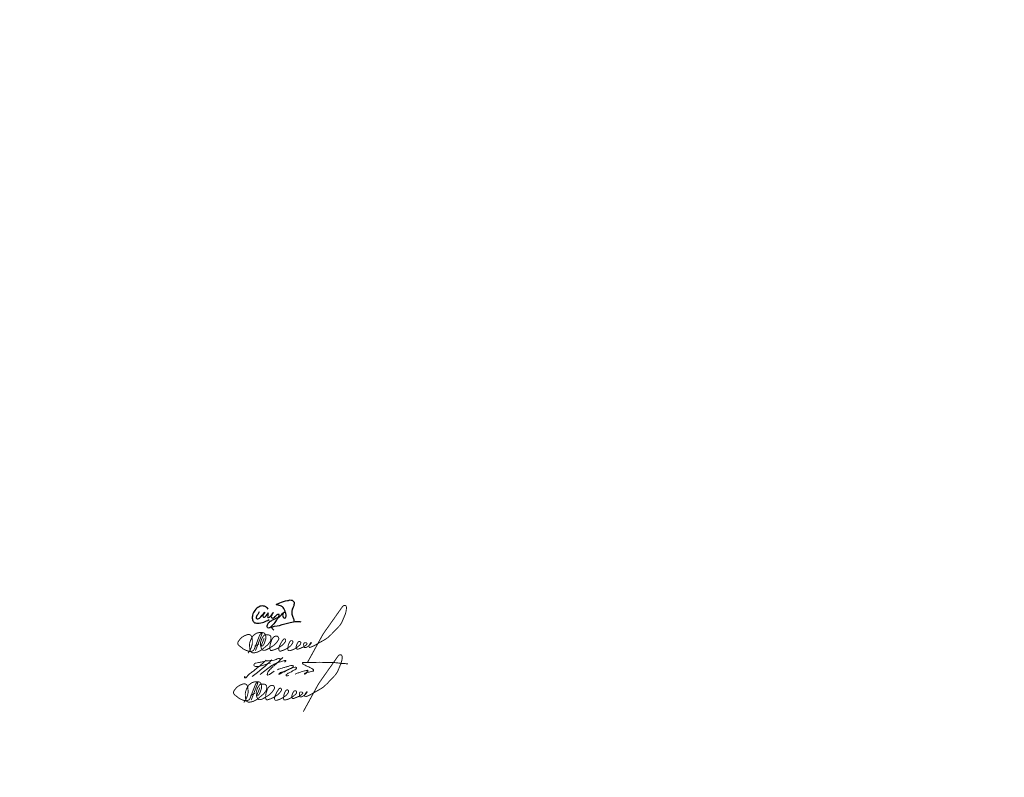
# Model space of a CAD drawing. Header units: millimetres. Extents: x 0 to 630, y 0 to 297.
# Tile 14 of 15: x 437 to 630, y 0 to 148. Entities that reach past the tile are written whole.
import ezdxf

# ---------------------------------------------------------------- set-up
doc = ezdxf.new("R2010")
doc.units = ezdxf.units.MM
doc.linetypes.add('K5LT32770', pattern=[0])
doc.linetypes.add('K5LT_THIN', pattern=[0])
doc.layers.add('Системный слой', color=7, linetype='Continuous')

# ---------------------------------------------------------------- blocks, each defined once
blk = doc.blocks.new('U4')
at = {"layer": 'Системный слой', "color": 7, "linetype": 'K5LT32770', "lineweight": 30}
for points, knots in [([(483.91, 32.44), (483.83, 32.26), (483.73, 32.09), (483.63, 31.92), (483.54, 31.79), (483.39, 31.68), (483.35, 31.54), (483.32, 31.44), (483.3, 31.3), (483.34, 31.21), (483.37, 31.15), (483.43, 31.07), (483.49, 31.05), (483.59, 31), (483.74, 31.07), (483.85, 31.11), (484, 31.18), (484.1, 31.35), (484.22, 31.48), (484.5, 31.76), (485.09, 32.48), (485, 32.35), (484.97, 32.3), (484.75, 32.1), (484.69, 31.94), (484.64, 31.82), (484.56, 31.67), (484.6, 31.56), (484.63, 31.5), (484.7, 31.42), (484.76, 31.39), (484.85, 31.36), (484.98, 31.43), (485.08, 31.48), (485.36, 31.6), (485.63, 32.32), (485.67, 32.22), (485.69, 32.16), (485.58, 31.84), (485.57, 31.65), (485.57, 31.54), (485.53, 31.37), (485.59, 31.32), (485.65, 31.28), (485.82, 31.32), (485.91, 31.37), (485.98, 31.41), (486.03, 31.49), (486.09, 31.55), (486.33, 31.78), (486.74, 32.38), (486.73, 32.33), (486.73, 32.3), (486.37, 31.92), (486.32, 31.67), (486.3, 31.56), (486.25, 31.41), (486.3, 31.32), (486.34, 31.26), (486.44, 31.2), (486.5, 31.19), (486.63, 31.16), (486.77, 31.32), (486.89, 31.4), (487.04, 31.51), (487.17, 31.66), (487.31, 31.78), (487.39, 31.84), (487.46, 31.92), (487.55, 31.97), (487.59, 31.99), (487.65, 32.03), (487.69, 32.03), (487.75, 32.02), (487.77, 31.85), (487.77, 31.76), (487.79, 31.58), (487.63, 31.41), (487.54, 31.24), (487.42, 31), (487.26, 30.78), (487.11, 30.56), (486.89, 30.25), (486.69, 29.92), (486.41, 29.67), (486.24, 29.52), (486.08, 29.3), (485.87, 29.27), (485.78, 29.25), (485.65, 29.23), (485.58, 29.28), (485.52, 29.32), (485.49, 29.42), (485.47, 29.5), (485.45, 29.62), (485.48, 29.77), (485.52, 29.89), (485.59, 30.1), (485.75, 30.28), (485.91, 30.43), (486.05, 30.56), (486.22, 30.66), (486.39, 30.76), (486.59, 30.88), (486.8, 30.98), (487.01, 31.08), (487.12, 31.14), (487.23, 31.2), (487.34, 31.25), (487.49, 31.31), (487.68, 31.31), (487.81, 31.4), (487.92, 31.47), (488, 31.59), (488.1, 31.68), (488.33, 31.9), (488.51, 32.22), (488.8, 32.34), (488.84, 32.36), (488.92, 32.39), (488.93, 32.39), (488.94, 32.39), (488.82, 32.32), (488.77, 32.28), (488.72, 32.23), (488.65, 32.19), (488.61, 32.13), (488.54, 32.04), (488.52, 31.9), (488.51, 31.79), (488.51, 31.66), (488.54, 31.53), (488.6, 31.42), (488.64, 31.35), (488.68, 31.26), (488.74, 31.23), (488.82, 31.19), (488.98, 31.23), (489.05, 31.29), (489.13, 31.35), (489.16, 31.49), (489.18, 31.6), (489.21, 31.77), (489.14, 31.95), (489.11, 32.11), (489.08, 32.26), (489.05, 32.41), (488.99, 32.56), (488.93, 32.73), (488.83, 32.89), (488.73, 33.06), (488.66, 33.18), (488.6, 33.35), (488.48, 33.43), (488.42, 33.48), (488.33, 33.5), (488.25, 33.54), (488.12, 33.59), (487.99, 33.63), (487.85, 33.67), (487.72, 33.71), (487.58, 33.74), (487.45, 33.79), (487.38, 33.81), (487.26, 33.83), (487.25, 33.86), (487.24, 33.9), (487.39, 33.95), (487.47, 33.99), (487.61, 34.07), (487.78, 34.12), (487.94, 34.18), (488.43, 34.37), (488.94, 34.55), (489.47, 34.65), (489.69, 34.69), (489.94, 34.79), (490.16, 34.75), (490.28, 34.72), (490.42, 34.68), (490.52, 34.6), (490.62, 34.53), (490.73, 34.43), (490.76, 34.31), (490.8, 34.21), (490.76, 34.08), (490.74, 33.97), (490.72, 33.75), (490.68, 33.53), (490.59, 33.32), (490.53, 33.19), (490.41, 33.08), (490.37, 32.94), (490.34, 32.84), (490.34, 32.73), (490.33, 32.62), (490.32, 32.49), (490.3, 32.35), (490.3, 32.22), (490.31, 32.06), (490.35, 31.9), (490.39, 31.75), (490.42, 31.62), (490.48, 31.5), (490.52, 31.38), (490.56, 31.28), (490.6, 31.18), (490.64, 31.07), (490.67, 30.98), (490.7, 30.89), (490.72, 30.8), (490.73, 30.7), (490.73, 30.61), (490.72, 30.52)], [0, 0, 0, 0, 1, 1, 1, 2, 2, 2, 3, 3, 3, 4, 4, 4, 5, 5, 5, 6, 6, 6, 7, 7, 7, 8, 8, 8, 9, 9, 9, 10, 10, 10, 11, 11, 11, 12, 12, 12, 13, 13, 13, 14, 14, 14, 15, 15, 15, 16, 16, 16, 17, 17, 17, 18, 18, 18, 19, 19, 19, 20, 20, 20, 21, 21, 21, 22, 22, 22, 23, 23, 23, 24, 24, 24, 25, 25, 25, 26, 26, 26, 27, 27, 27, 28, 28, 28, 29, 29, 29, 30, 30, 30, 31, 31, 31, 32, 32, 32, 33, 33, 33, 34, 34, 34, 35, 35, 35, 36, 36, 36, 37, 37, 37, 38, 38, 38, 39, 39, 39, 40, 40, 40, 41, 41, 41, 42, 42, 42, 43, 43, 43, 44, 44, 44, 45, 45, 45, 46, 46, 46, 47, 47, 47, 48, 48, 48, 49, 49, 49, 50, 50, 50, 51, 51, 51, 52, 52, 52, 53, 53, 53, 54, 54, 54, 55, 55, 55, 56, 56, 56, 57, 57, 57, 58, 58, 58, 59, 59, 59, 60, 60, 60, 61, 61, 61, 62, 62, 62, 63, 63, 63, 64, 64, 64, 65, 65, 65, 66, 66, 66, 67, 67, 67, 68, 68, 68, 69, 69, 69, 70, 70, 70, 71, 71, 71, 71]), ([(485.65, 32.93), (485.57, 33.09), (485.48, 33.21), (485.36, 33.31), (485.2, 33.45), (484.97, 33.53), (484.76, 33.56), (484.48, 33.61), (484.15, 33.55), (483.89, 33.44), (483.57, 33.3), (483.29, 33), (483.07, 32.72), (482.87, 32.45), (482.69, 32.12), (482.62, 31.79), (482.56, 31.54), (482.53, 31.26), (482.58, 31.02), (482.63, 30.8), (482.71, 30.53), (482.87, 30.39), (483.04, 30.24), (483.35, 30.22), (483.59, 30.2), (484, 30.16), (484.44, 30.3), (484.83, 30.43), (485.18, 30.55), (485.52, 30.71), (485.84, 30.91)], [0, 0, 0, 0, 1, 1, 1, 2, 2, 2, 3, 3, 3, 4, 4, 4, 5, 5, 5, 6, 6, 6, 7, 7, 7, 8, 8, 8, 9, 9, 9, 10, 10, 10, 10]), ([(486.81, 28.85), (486.57, 29.02), (486.43, 29.17), (486.38, 29.3), (486.25, 29.61), (487.38, 29.63), (487.89, 29.78), (488.58, 29.98), (489.28, 30.2), (489.98, 30.33), (490.42, 30.42), (490.86, 30.53), (491.3, 30.54), (491.55, 30.54), (491.79, 30.52), (492.04, 30.49)], [0, 0, 0, 0, 1, 1, 1, 2, 2, 2, 3, 3, 3, 4, 4, 4, 5, 5, 5, 5])]:
    blk.add_open_spline(points, degree=3, knots=knots, dxfattribs=at)
blk = doc.blocks.new('U5')
at = {"layer": 'Системный слой', "color": 7, "linetype": 'K5LT_THIN', "const_width": 0.18}
for points in [[(484.05, 17.59), (483.67, 16.63), (483.59, 16.45), (483.53, 16.24), (483.53, 16.16), (483.53, 16.09), (483.58, 16.06), (483.69, 16.07), (483.8, 16.18), (483.95, 16.35), (484.02, 16.49), (484.07, 16.6), (484.34, 17.37), (484.38, 17.64), (484.36, 17.91), (484.29, 18.28), (484.21, 18.45), (484.09, 18.59), (483.91, 18.68), (483.61, 18.72), (483.32, 18.72), (483, 18.7), (482.7, 18.63), (482.51, 18.55), (482.24, 18.37), (481.95, 18.16), (481.8, 17.98), (481.62, 17.68), (481.46, 17.41), (481.32, 17.02), (481.22, 16.69), (481.18, 16.35), (481.2, 15.84), (481.25, 15.4), (481.36, 15.03), (481.48, 14.89), (481.67, 14.77), (481.85, 14.73), (482.01, 14.73), (482.26, 14.77), (482.54, 14.83), (482.77, 14.9), (482.95, 14.99), (483.21, 15.11), (483.53, 15.3), (483.64, 15.39), (483.74, 15.48), (483.95, 15.65), (484.58, 16.18), (484.82, 16.41), (485.05, 16.68), (485.25, 16.97), (485.33, 17.16), (485.37, 17.41), (485.39, 17.66), (485.37, 17.82), (485.32, 17.98), (485.19, 18.12), (485.05, 18.21), (484.84, 18.26), (484.7, 18.28), (484.43, 18.28), (484.3, 18.28), (484.26, 18.28), (484.21, 18.27), (484.17, 18.25), (484.12, 18.23), (484.09, 18.2), (484, 18.12), (483.93, 18.03), (483.82, 17.89), (483.71, 17.73), (483.62, 17.56), (483.54, 17.39), (483.43, 17.08), (483.36, 16.84), (483.33, 16.59), (483.35, 16.15), (483.4, 15.93), (483.48, 15.67), (483.55, 15.52), (483.63, 15.42), (483.69, 15.33), (483.74, 15.29), (483.82, 15.25), (483.86, 15.24), (483.94, 15.22), (484.01, 15.22), (484.12, 15.22), (484.23, 15.25), (484.41, 15.3), (484.99, 15.6), (485.81, 16.11), (486.1, 16.35), (486.3, 16.55), (486.54, 16.83), (486.76, 17.15), (486.88, 17.36), (486.9, 17.41), (486.92, 17.48), (486.91, 17.56), (486.9, 17.63), (486.88, 17.72), (486.83, 17.81), (486.79, 17.87), (486.7, 17.95), (486.64, 17.98), (486.55, 18.01), (486.48, 18.02), (486.39, 18.02), (486.27, 18.01), (486.18, 17.98), (486.1, 17.95), (486.03, 17.91), (485.89, 17.81), (485.76, 17.69), (485.68, 17.58), (485.63, 17.48), (485.51, 17.23), (485.43, 16.98), (485.28, 16.57), (485.22, 16.3), (485.18, 16.03), (485.17, 15.7), (485.18, 15.55), (485.2, 15.42), (485.23, 15.33), (485.26, 15.28), (485.3, 15.23), (485.34, 15.2), (485.4, 15.19), (485.48, 15.18), (485.57, 15.2), (486.12, 15.37), (486.73, 15.64), (487.51, 16.16), (487.75, 16.38), (487.98, 16.63), (488.19, 16.92), (488.26, 17.1), (488.26, 17.23), (488.26, 17.29), (488.25, 17.34), (488.24, 17.36), (488.22, 17.39), (488.18, 17.42), (488.14, 17.45), (488.11, 17.46), (488.07, 17.47), (488, 17.46), (487.93, 17.43), (487.86, 17.39), (487.8, 17.34), (487.73, 17.25), (487.62, 17.1), (487.5, 16.91), (487.38, 16.73), (487.27, 16.5), (487.14, 16.22), (487.03, 15.98), (486.97, 15.81), (486.93, 15.57), (486.93, 15.38), (486.95, 15.21), (486.98, 15.18), (487.04, 15.12), (487.08, 15.1), (487.14, 15.08), (487.22, 15.08), (487.33, 15.09), (487.44, 15.12), (487.93, 15.28), (488.26, 15.44), (488.76, 15.74), (489.09, 15.98), (489.26, 16.14), (489.42, 16.33), (489.57, 16.55), (489.64, 16.69), (489.66, 16.82), (489.67, 16.91), (489.66, 16.96), (489.64, 17.02), (489.6, 17.07), (489.53, 17.12), (489.48, 17.13), (489.39, 17.13), (489.33, 17.13), (489.26, 17.1), (489.21, 17.07), (489.17, 17.04), (489.11, 16.97), (489.05, 16.87), (488.98, 16.73), (488.87, 16.5), (488.81, 16.33), (488.74, 16.09), (488.71, 15.83), (488.68, 15.6), (488.69, 15.46), (488.7, 15.39), (488.72, 15.33), (488.74, 15.28), (488.75, 15.23), (488.8, 15.18), (488.92, 15.15), (489.09, 15.17), (489.51, 15.28), (489.82, 15.41), (490.36, 15.71), (490.66, 15.94), (490.91, 16.17), (491.14, 16.38), (491.21, 16.51), (491.22, 16.72), (491.21, 16.82), (491.19, 16.87), (491.13, 16.92), (491.02, 16.94), (490.93, 16.95), (490.86, 16.94), (490.79, 16.92), (490.74, 16.89), (490.68, 16.81), (490.6, 16.69), (490.49, 16.48), (490.4, 16.25), (490.35, 16.08), (490.3, 15.92), (490.28, 15.78), (490.28, 15.72), (490.29, 15.65), (490.32, 15.61), (490.4, 15.52), (490.48, 15.46), (490.56, 15.44), (490.73, 15.47), (490.99, 15.57), (491.43, 15.75), (491.77, 15.91), (492.04, 16.08), (492.25, 16.23), (492.41, 16.38), (492.46, 16.47), (492.46, 16.54), (492.42, 16.61), (492.38, 16.65), (492.31, 16.69), (492.22, 16.72), (492.11, 16.73), (492.04, 16.72), (491.98, 16.72), (491.91, 16.68), (491.83, 16.57), (491.8, 16.49), (491.78, 16.37), (491.78, 16.27), (491.8, 16.13), (491.81, 15.99), (491.84, 15.91), (491.86, 15.84), (491.89, 15.81), (491.92, 15.78), (491.99, 15.77), (492.13, 15.77), (492.28, 15.79), (492.44, 15.87), (492.58, 15.96), (492.76, 16.08), (492.92, 16.22), (493.07, 16.36), (493.26, 16.6), (493.29, 16.66), (493.31, 16.73), (493.28, 16.76), (493.23, 16.75), (493.18, 16.72), (493.11, 16.62), (493, 16.45), (492.88, 16.24), (492.84, 16.15), (492.82, 16), (492.83, 15.93), (492.86, 15.88), (492.88, 15.84), (492.92, 15.81), (492.96, 15.8), (493.03, 15.8), (493.1, 15.82), (493.38, 15.93), (493.9, 16.16), (494.55, 16.54), (495.72, 17.19), (496.34, 17.57), (496.75, 17.91), (497.35, 18.49), (498.04, 19.24), (498.89, 20.11), (499.27, 20.71), (499.74, 21.83), (499.95, 22.32), (500.08, 22.8), (500.16, 23.2), (500.18, 23.51), (500.18, 23.65), (500.14, 23.82), (500.06, 23.95), (499.93, 24.01), (499.79, 24.02), (499.69, 24), (499.6, 23.97), (499.48, 23.87), (499.4, 23.78), (499.23, 23.56), (496.51, 19.71), (496, 18.98), (495.54, 18.31), (492.55, 12.86)], [(483.66, 18.55), (483.48, 18.54), (483.41, 18.5), (483.27, 18.38), (483.14, 18.12), (482.74, 17.11), (482.24, 15.78), (482.04, 15.35), (481.91, 15.19), (481.6, 15.03), (481.46, 15), (481.25, 15), (480.99, 15.05), (480.74, 15.13), (480.45, 15.24), (480.21, 15.36), (479.99, 15.46), (479.79, 15.61), (479.59, 15.78), (479.37, 15.96), (479.14, 16.12), (478.99, 16.28), (478.92, 16.4), (478.87, 16.55), (478.88, 16.71), (478.94, 16.9), (479.06, 17.1), (479.4, 17.5), (479.72, 17.8), (480.08, 18.03), (480.52, 18.22), (480.8, 18.3), (480.98, 18.33), (481.07, 18.32), (481.17, 18.3), (481.31, 18.24), (481.42, 18.17), (481.53, 18.03), (481.63, 17.8), (481.69, 17.42), (481.72, 17.13), (481.74, 16.74), (481.72, 16.53), (481.66, 16.27), (481.58, 15.95), (481.49, 15.72), (481.34, 15.36), (481.21, 15.13), (480.89, 14.68)], [(483.66, 18.55), (482.34, 15.13)], [(482.17, 16.04), (483.08, 16.48)]]:
    blk.add_lwpolyline(points, dxfattribs=at)
blk = doc.blocks.new('U6')
at = {"layer": 'Системный слой', "color": 7, "linetype": 'K5LT_THIN', "lineweight": 18}
blk.add_arc((463.28, 46.09), 32.63, 306.1798, 315.028, dxfattribs=at)
for points, knots in [([(486.12, 22.38), (485.59, 22.24), (484.69, 22), (483.69, 21.69), (483.04, 21.69), (482.81, 22), (482.95, 22.34), (483.35, 22.37), (483.83, 22.51), (484.66, 22.63), (485.82, 22.95), (486.94, 22.83), (487.88, 23.46), (488.15, 23.11), (488.01, 23.06), (487.91, 23.02)], [0, 0, 0, 0, 1.640413, 2.788647, 3.181003, 3.475016, 3.785471, 4.050237, 4.604416, 5.320544, 6.566646, 8.105837, 8.942503, 9.016001, 9.262776, 9.262776, 9.262776, 9.262776]), ([(488.55, 23.5), (488.26, 23.21), (487.67, 22.64), (487.06, 22.1), (486.75, 21.82)], [0, 0, 0, 0, 1.224779, 2.458686, 2.458686, 2.458686, 2.458686]), ([(481.12, 19.82), (481.1, 19.78), (481.07, 19.71), (481.02, 19.57), (481.2, 19.43), (481.53, 19.74), (481.88, 20.18), (482.53, 20.61), (483.19, 21.19), (483.92, 21.76), (484.65, 22.37), (485.07, 22.79), (485.26, 22.99)], [0, 0, 0, 0, 0.113653, 0.254015, 0.376707, 0.660679, 1.362779, 2.210229, 2.931504, 4.015017, 4.972839, 5.797245, 5.797245, 5.797245, 5.797245]), ([(484.11, 20.14), (484.52, 20.48), (485.27, 21.1), (486.35, 21.87), (487.31, 22.49), (488.26, 22.68), (488.82, 22.88), (489.11, 22.93), (489.16, 22.9), (489.17, 22.82), (489.06, 22.75), (488.99, 22.67), (488.94, 22.61), (488.93, 22.59)], [0, 0, 0, 0, 1.600081, 2.884789, 3.999168, 4.989608, 5.748814, 5.808954, 5.844678, 5.9081, 6.008557, 6.193433, 6.246811, 6.246811, 6.246811, 6.246811]), ([(486.66, 21.79), (486.44, 21.56), (486.06, 21.18), (485.62, 20.7), (485.25, 19.65), (486.17, 20.31), (486.87, 20.82)], [0, 0, 0, 0, 0.943722, 1.596659, 2.060412, 3.620108, 3.620108, 3.620108, 3.620108]), ([(487.48, 21.09), (487.79, 21.2), (488.3, 21.38), (489.02, 21.59), (489.58, 21.73), (490.04, 21.88), (490.38, 21.96), (490.67, 21.81), (490.46, 21.48), (489.93, 21.24), (489.02, 20.72), (488.44, 20.57), (487.63, 20.07), (488.1, 20.65), (488.77, 20.69), (489.82, 21.27), (490.5, 21.52), (491.32, 21.59), (491.06, 21.11), (490.62, 21.06), (490.23, 20.59), (489.68, 20.46), (489.36, 20.25), (489.13, 20.06), (489.35, 19.8), (489.56, 19.87), (489.71, 19.93)], [0, 0, 0, 0, 0.990963, 1.623035, 2.227872, 2.723593, 3.088374, 3.278162, 3.505494, 3.99811, 5.147713, 6.302849, 6.633495, 6.869523, 7.817376, 8.903985, 10.181806, 10.436559, 10.772489, 11.221547, 11.804027, 12.456012, 12.832551, 13.028922, 13.203282, 13.634223, 13.634223, 13.634223, 13.634223]), ([(490.93, 20.2), (491.13, 20.29), (491.52, 20.46), (492.08, 20.65), (492.69, 20.85), (493.04, 20.9), (493.42, 20.99), (493.44, 20.82), (493.24, 20.71), (493.17, 20.43), (493.02, 20.28), (492.71, 20.18), (492.86, 20.4), (493.07, 20.45), (493.36, 20.59), (493.74, 20.62), (494.09, 20.75), (494.35, 20.81), (494.59, 20.83), (494.54, 21.08), (494.37, 21.27), (494.02, 21.41), (493.66, 21.64), (493.26, 21.79), (492.95, 21.96), (492.67, 22.08), (492.5, 22.21), (492.38, 22.34), (492.47, 22.53), (492.8, 22.49), (493.25, 22.54), (494.47, 22.5), (495.87, 22.57), (497.35, 22.48), (498.31, 22.54), (499.12, 22.44), (499.87, 22.33), (500.46, 22.33), (500.94, 22.27), (501.17, 22.25), (501.28, 22.24)], [0, 0, 0, 0, 0.64163, 1.29356, 1.794076, 2.471833, 2.611863, 2.671968, 2.913963, 3.1978, 3.472127, 3.65366, 3.783753, 4.022062, 4.337011, 4.71493, 5.169515, 5.417604, 5.569151, 5.768386, 5.982635, 6.339042, 6.859114, 7.263983, 7.608077, 7.940186, 8.151131, 8.270542, 8.429415, 8.641048, 9.147181, 9.852258, 12.263923, 13.365611, 14.28805, 15.131885, 15.811435, 16.555968, 16.916296, 17.247859, 17.247859, 17.247859, 17.247859])]:
    blk.add_open_spline(points, degree=3, knots=knots, dxfattribs=at)
blk = doc.blocks.new('U7')
at = {"layer": 'Системный слой', "color": 7, "linetype": 'K5LT_THIN', "const_width": 0.18}
for points in [[(484.89, 27.26), (484.51, 26.29), (484.43, 26.11), (484.37, 25.91), (484.36, 25.83), (484.37, 25.76), (484.42, 25.72), (484.53, 25.74), (484.64, 25.84), (484.79, 26.01), (484.86, 26.15), (484.91, 26.26), (485.18, 27.03), (485.21, 27.3), (485.2, 27.58), (485.13, 27.95), (485.05, 28.11), (484.92, 28.25), (484.74, 28.34), (484.44, 28.38), (484.16, 28.38), (483.84, 28.36), (483.54, 28.29), (483.35, 28.21), (483.08, 28.04), (482.79, 27.82), (482.64, 27.64), (482.45, 27.34), (482.3, 27.07), (482.16, 26.69), (482.05, 26.35), (482.01, 26.01), (482.04, 25.5), (482.08, 25.06), (482.2, 24.7), (482.32, 24.56), (482.51, 24.44), (482.69, 24.39), (482.84, 24.39), (483.1, 24.43), (483.38, 24.49), (483.61, 24.56), (483.79, 24.66), (484.04, 24.77), (484.37, 24.97), (484.48, 25.05), (484.58, 25.14), (484.79, 25.31), (485.42, 25.84), (485.65, 26.07), (485.89, 26.35), (486.09, 26.64), (486.17, 26.82), (486.21, 27.08), (486.23, 27.32), (486.2, 27.48), (486.16, 27.65), (486.03, 27.78), (485.88, 27.87), (485.68, 27.92), (485.54, 27.95), (485.27, 27.95), (485.14, 27.95), (485.1, 27.94), (485.04, 27.93), (485, 27.92), (484.95, 27.89), (484.92, 27.86), (484.84, 27.78), (484.77, 27.7), (484.65, 27.56), (484.55, 27.4), (484.46, 27.22), (484.38, 27.05), (484.27, 26.74), (484.19, 26.51), (484.17, 26.26), (484.19, 25.81), (484.24, 25.59), (484.31, 25.33), (484.39, 25.18), (484.46, 25.08), (484.53, 25), (484.58, 24.95), (484.65, 24.91), (484.7, 24.9), (484.78, 24.88), (484.85, 24.88), (484.96, 24.88), (485.07, 24.91), (485.25, 24.97), (485.82, 25.26), (486.65, 25.78), (486.94, 26.02), (487.14, 26.21), (487.38, 26.49), (487.6, 26.81), (487.72, 27.02), (487.74, 27.07), (487.75, 27.15), (487.75, 27.22), (487.74, 27.29), (487.71, 27.38), (487.67, 27.48), (487.62, 27.53), (487.53, 27.61), (487.47, 27.65), (487.39, 27.68), (487.31, 27.68), (487.23, 27.68), (487.11, 27.67), (487.02, 27.65), (486.93, 27.61), (486.86, 27.57), (486.73, 27.47), (486.6, 27.35), (486.52, 27.25), (486.46, 27.14), (486.35, 26.89), (486.27, 26.64), (486.12, 26.23), (486.06, 25.96), (486.02, 25.7), (486.01, 25.36), (486.01, 25.21), (486.04, 25.08), (486.07, 24.99), (486.09, 24.94), (486.14, 24.89), (486.18, 24.86), (486.23, 24.85), (486.31, 24.85), (486.41, 24.86), (486.96, 25.03), (487.56, 25.3), (488.35, 25.82), (488.59, 26.05), (488.81, 26.29), (489.03, 26.58), (489.1, 26.77), (489.1, 26.89), (489.1, 26.95), (489.09, 27), (489.08, 27.03), (489.05, 27.05), (489.02, 27.09), (488.98, 27.11), (488.94, 27.13), (488.91, 27.13), (488.84, 27.12), (488.77, 27.1), (488.7, 27.06), (488.64, 27), (488.57, 26.91), (488.46, 26.76), (488.34, 26.58), (488.22, 26.39), (488.1, 26.16), (487.98, 25.89), (487.86, 25.64), (487.81, 25.47), (487.77, 25.24), (487.77, 25.05), (487.79, 24.88), (487.82, 24.84), (487.87, 24.79), (487.91, 24.76), (487.98, 24.74), (488.06, 24.74), (488.17, 24.75), (488.28, 24.79), (488.77, 24.95), (489.1, 25.11), (489.59, 25.4), (489.92, 25.64), (490.1, 25.8), (490.25, 25.99), (490.4, 26.21), (490.48, 26.35), (490.5, 26.48), (490.51, 26.57), (490.5, 26.63), (490.48, 26.68), (490.43, 26.74), (490.36, 26.78), (490.32, 26.79), (490.23, 26.79), (490.17, 26.79), (490.1, 26.77), (490.04, 26.73), (490, 26.7), (489.95, 26.63), (489.89, 26.53), (489.82, 26.39), (489.71, 26.16), (489.65, 26), (489.58, 25.76), (489.55, 25.49), (489.52, 25.26), (489.52, 25.13), (489.54, 25.05), (489.55, 24.99), (489.57, 24.94), (489.59, 24.89), (489.63, 24.84), (489.75, 24.81), (489.93, 24.84), (490.35, 24.95), (490.65, 25.07), (491.19, 25.37), (491.5, 25.61), (491.75, 25.83), (491.97, 26.04), (492.04, 26.18), (492.06, 26.39), (492.05, 26.48), (492.02, 26.53), (491.97, 26.58), (491.86, 26.6), (491.77, 26.61), (491.69, 26.61), (491.63, 26.58), (491.58, 26.55), (491.52, 26.47), (491.44, 26.35), (491.33, 26.14), (491.24, 25.91), (491.19, 25.74), (491.14, 25.58), (491.12, 25.44), (491.12, 25.38), (491.13, 25.31), (491.16, 25.27), (491.24, 25.18), (491.32, 25.12), (491.4, 25.1), (491.57, 25.13), (491.83, 25.23), (492.27, 25.41), (492.61, 25.57), (492.87, 25.74), (493.09, 25.9), (493.25, 26.04), (493.29, 26.14), (493.29, 26.2), (493.26, 26.27), (493.22, 26.31), (493.15, 26.35), (493.06, 26.38), (492.95, 26.39), (492.87, 26.38), (492.82, 26.38), (492.74, 26.34), (492.66, 26.23), (492.64, 26.15), (492.62, 26.04), (492.62, 25.94), (492.64, 25.79), (492.65, 25.66), (492.67, 25.57), (492.69, 25.51), (492.73, 25.47), (492.76, 25.44), (492.82, 25.43), (492.97, 25.43), (493.12, 25.45), (493.28, 25.53), (493.42, 25.62), (493.6, 25.75), (493.76, 25.89), (493.91, 26.03), (494.1, 26.27), (494.13, 26.32), (494.14, 26.39), (494.12, 26.42), (494.07, 26.42), (494.02, 26.38), (493.95, 26.29), (493.83, 26.11), (493.72, 25.91), (493.67, 25.81), (493.66, 25.66), (493.67, 25.59), (493.7, 25.54), (493.72, 25.5), (493.76, 25.48), (493.8, 25.46), (493.86, 25.46), (493.93, 25.48), (494.22, 25.59), (494.74, 25.82), (495.39, 26.21), (496.56, 26.86), (497.18, 27.24), (497.59, 27.57), (498.18, 28.15), (498.88, 28.9), (499.73, 29.77), (500.11, 30.37), (500.58, 31.49), (500.79, 31.98), (500.92, 32.46), (500.99, 32.86), (501.02, 33.17), (501.02, 33.31), (500.98, 33.48), (500.9, 33.62), (500.77, 33.67), (500.62, 33.68), (500.53, 33.67), (500.44, 33.63), (500.32, 33.53), (500.23, 33.45), (500.07, 33.22), (497.35, 29.37), (496.83, 28.65), (496.38, 27.97), (493.38, 22.53)], [(484.5, 28.22), (484.32, 28.2), (484.25, 28.17), (484.11, 28.04), (483.97, 27.79), (483.58, 26.77), (483.08, 25.44), (482.88, 25.01), (482.75, 24.86), (482.44, 24.69), (482.3, 24.66), (482.09, 24.66), (481.83, 24.72), (481.57, 24.8), (481.28, 24.91), (481.05, 25.02), (480.83, 25.13), (480.63, 25.28), (480.42, 25.45), (480.21, 25.62), (479.98, 25.79), (479.83, 25.94), (479.75, 26.06), (479.71, 26.21), (479.71, 26.37), (479.78, 26.56), (479.9, 26.76), (480.24, 27.17), (480.56, 27.47), (480.92, 27.69), (481.35, 27.88), (481.64, 27.97), (481.82, 27.99), (481.91, 27.99), (482.01, 27.97), (482.15, 27.9), (482.25, 27.83), (482.36, 27.7), (482.47, 27.46), (482.53, 27.09), (482.56, 26.79), (482.57, 26.41), (482.56, 26.2), (482.5, 25.93), (482.41, 25.61), (482.33, 25.38), (482.18, 25.02), (482.05, 24.79), (481.72, 24.34)], [(484.5, 28.21), (483.17, 24.8)], [(483, 25.7), (483.91, 26.14)]]:
    blk.add_lwpolyline(points, dxfattribs=at)

msp = doc.modelspace()

# ---------------------------------------------------------------- block references
at = {"layer": 'Системный слой'}
for name in ['U4', 'U7', 'U5', 'U6']:
    msp.add_blockref(name, (0, 0), dxfattribs=at)

doc.saveas('drawing.dxf')
